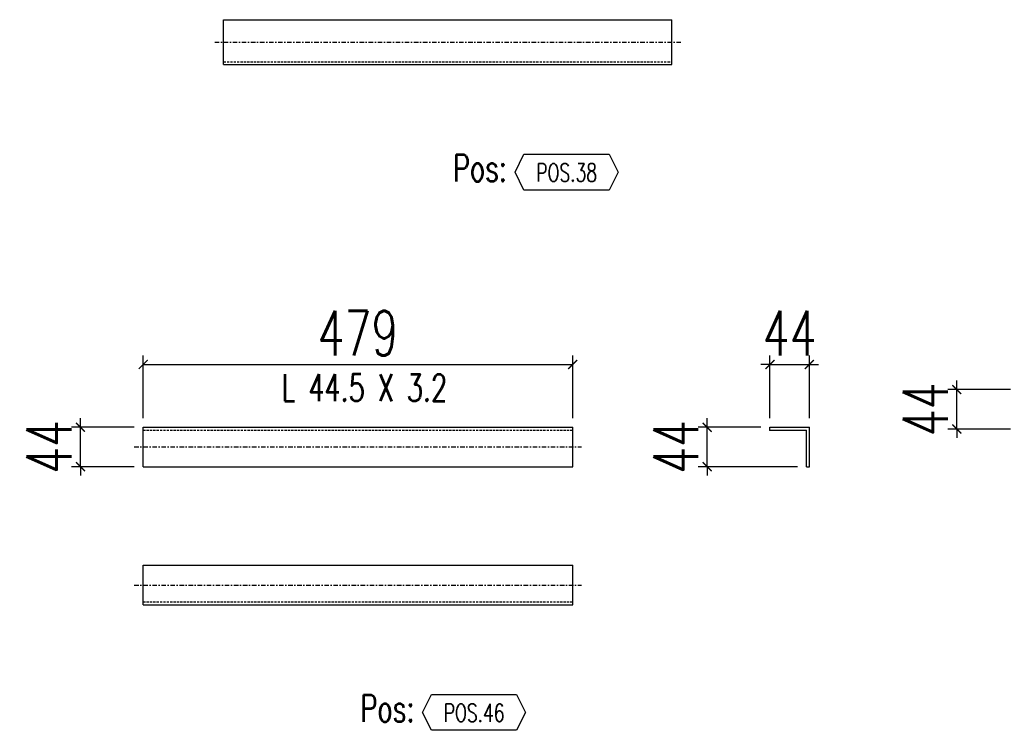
# Model space of a CAD drawing. Header units: feet. Extents: x -13577 to 173285, y -65833 to 34873.
# Tile 76 of 127: x 78859 to 79957, y -60757 to -59964. Entities that reach past the tile are written whole.
import ezdxf
from ezdxf.enums import TextEntityAlignment as Align

# ---------------------------------------------------------------- set-up
doc = ezdxf.new("R2010")
doc.units = ezdxf.units.FT
doc.header["$LTSCALE"] = 10
doc.header["$MEASUREMENT"] = 0
doc.linetypes.add('DASHDOT', pattern=[1, 0.5, -0.25, 0, -0.25])
doc.linetypes.add('HIDDEN', pattern=[0.375, 0.25, -0.125])
doc.layers.get('0').update_dxf_attribs({"linetype": 'CONTINUOUS'})
doc.layers.get('Defpoints').update_dxf_attribs({"linetype": 'CONTINUOUS'})
for name, color, linetype in [('A', 2, 'DASHDOT'), ('G', 3, 'CONTINUOUS'), ('POS_BOX', 6, 'CONTINUOUS'), ('POS_DES', 2, 'CONTINUOUS'), ('POS_MAT', 2, 'CONTINUOUS'), ('TR', 6, 'HIDDEN'), ('TXT1', 7, 'CONTINUOUS')]:
    doc.layers.add(name, color=color, linetype=linetype)
doc.styles.add('1', font='romans.shx', dxfattribs={"width": 0.7, "height": 50})
doc.styles.add('POS', font='ROMANS', dxfattribs={"width": 0.7})
doc.dimstyles.get("Standard").update_dxf_attribs({"dimtxt": 50, "dimasz": 1, "dimexe": 1, "dimexo": 1, "dimgap": 1, "dimtad": 1, "dimdec": 0, "dimdsep": 46, "dimtxsty": '1', "dimblk": 'ARCHTICK', "dimcen": 3, "dimclrd": 1, "dimclre": 1, "dimclrt": 3, "dimadec": 0, "dimazin": 0, "dimtfac": 1, "dimtdec": 0, "dimtix": 1, "dimtmove": 0, "dimatfit": 3, "dimfxl": 0, "dimtolj": 1, "dimarcsym": 0})

# ---------------------------------------------------------------- blocks, each defined once
blk = doc.blocks.new('POSITION_PRO')
at = {"layer": 'POS_BOX'}
blk.add_lwpolyline([(10.5, -2), (9.5, -4), (0, -4), (-1, -2), (0, 0), (9.5, 0)], close=True, dxfattribs=at)
at = {"insert": (-7.93, -0.05), "char_height": 3, "width": 11.9956, "attachment_point": 1, "style": 'POS'}
blk.add_mtext('Pos:', dxfattribs=at)
at = {"style": 'POS', "width": 0.7}
blk.add_attdef('POS_PEZ', text='', height=2, dxfattribs=at).set_placement((4.76, -3.05), align=Align.CENTER)
at = {"layer": 'POS_DES', "style": 'POS', "width": 0.7, "flags": 1}
for tag, p in [('LAR_PRO', (-7.79, -4.53)), ('SPE_PRO', (-7.8, -5.07)), ('LUN_PRO', (-7.82, -5.58))]:
    blk.add_attdef(tag, p, '', height=0.35, dxfattribs=at)
at = {"layer": 'POS_MAT', "style": 'POS', "width": 0.7, "flags": 1}
for tag, p in [('MAT_PRO', (-6.89, -4.03)), ('NOM_PRO', (-6.94, -6.11)), ('PUN_LIS', (-6.94, -6.63)), ('PUN_NET2', (-6.94, -7.74)), ('PUN_NET', (-6.94, -7.16)), ('MAR_CMP', (-6.89, -8.22)), ('QTA_PEZ', (-6.89, -8.75)), ('NOT_PEZ', (-6.89, -9.21))]:
    blk.add_attdef(tag, text='', height=0.35, dxfattribs=at).set_placement(p, align=Align.CENTER)
blk = doc.blocks.new('_ArchTick')
at = {"color": 0, "linetype": 'ByBlock', "const_width": 0.15}
blk.add_lwpolyline([(-0.5, -0.5), (0.5, 0.5)], dxfattribs=at)
blk = doc.blocks.new('*D1239')
at = {"layer": 'Defpoints', "color": 0}
for p in [(79475.6, -60349), (78996.6, -60419), (79475.6, -60419)]:
    blk.add_point(p, dxfattribs=at)
at = {"layer": 'TXT1', "color": 1, "lineweight": -2, "transparency": 16777216}
for p, q in [((78996.6, -60409), (78996.6, -60339)), ((79475.6, -60409), (79475.6, -60339)), ((78996.6, -60349), (79475.6, -60349))]:
    blk.add_line(p, q, dxfattribs=at)
at = {"layer": 'TXT1', "color": 1, "lineweight": -2, "transparency": 16777216, "xscale": 10, "yscale": 10, "zscale": 10, "rotation": 180}
blk.add_blockref('_ArchTick', (78996.6, -60349), dxfattribs=at)
at = {"layer": 'TXT1', "color": 1, "lineweight": -2, "transparency": 16777216, "xscale": 10, "yscale": 10, "zscale": 10}
blk.add_blockref('_ArchTick', (79475.6, -60349), dxfattribs=at)
at = {"layer": 'TXT1', "color": 3, "transparency": 16777216, "insert": (79236.1, -60314), "char_height": 50, "attachment_point": 5, "style": '1'}
blk.add_mtext('\\A1;479', dxfattribs=at)
blk = doc.blocks.new('*D1240')
at = {"layer": 'Defpoints', "color": 0}
for p in [(78926.6, -60419), (78996.6, -60419), (78996.6, -60463)]:
    blk.add_point(p, dxfattribs=at)
at = {"layer": 'TXT1', "color": 1, "lineweight": -2, "transparency": 16777216}
for p, q in [((78926.6, -60419), (78926.6, -60409)), ((78986.6, -60419), (78916.6, -60419)), ((78926.6, -60463), (78926.6, -60419)), ((78986.6, -60463), (78916.6, -60463)), ((78926.6, -60463), (78926.6, -60473))]:
    blk.add_line(p, q, dxfattribs=at)
at = {"layer": 'TXT1', "color": 1, "lineweight": -2, "transparency": 16777216, "xscale": 10, "yscale": 10, "zscale": 10}
for p, rotation in [((78926.6, -60419), 270), ((78926.6, -60463), 90)]:
    blk.add_blockref('_ArchTick', p, dxfattribs=dict(at, rotation=rotation))
at = {"layer": 'TXT1', "color": 3, "transparency": 16777216, "insert": (78891.6, -60441), "char_height": 50, "attachment_point": 5, "rotation": 90, "style": '1'}
blk.add_mtext('\\A1;44', dxfattribs=at)
blk = doc.blocks.new('*D1241')
at = {"layer": 'Defpoints', "color": 0}
for p in [(79739.6, -60349), (79695.6, -60419), (79739.6, -60419)]:
    blk.add_point(p, dxfattribs=at)
at = {"layer": 'TXT1', "color": 1, "lineweight": -2, "transparency": 16777216}
for p, q in [((79695.6, -60409), (79695.6, -60339)), ((79739.6, -60409), (79739.6, -60339)), ((79695.6, -60349), (79685.6, -60349)), ((79695.6, -60349), (79739.6, -60349)), ((79739.6, -60349), (79749.6, -60349))]:
    blk.add_line(p, q, dxfattribs=at)
at = {"layer": 'TXT1', "color": 1, "lineweight": -2, "transparency": 16777216, "xscale": 10, "yscale": 10, "zscale": 10}
blk.add_blockref('_ArchTick', (79695.6, -60349), dxfattribs=at)
at = {"layer": 'TXT1', "color": 1, "lineweight": -2, "transparency": 16777216, "xscale": 10, "yscale": 10, "zscale": 10, "rotation": 180}
blk.add_blockref('_ArchTick', (79739.6, -60349), dxfattribs=at)
at = {"layer": 'TXT1', "color": 3, "transparency": 16777216, "insert": (79717.6, -60314), "char_height": 50, "attachment_point": 5, "style": '1'}
blk.add_mtext('\\A1;44', dxfattribs=at)
blk = doc.blocks.new('*D1242')
at = {"layer": 'Defpoints', "color": 0}
for p in [(79625.6, -60419), (79695.6, -60419), (79736.4, -60463)]:
    blk.add_point(p, dxfattribs=at)
at = {"layer": 'TXT1', "color": 1, "lineweight": -2, "transparency": 16777216}
for p, q in [((79625.6, -60419), (79625.6, -60409)), ((79685.6, -60419), (79615.6, -60419)), ((79625.6, -60463), (79625.6, -60419)), ((79726.4, -60463), (79615.6, -60463)), ((79625.6, -60463), (79625.6, -60473))]:
    blk.add_line(p, q, dxfattribs=at)
at = {"layer": 'TXT1', "color": 1, "lineweight": -2, "transparency": 16777216, "xscale": 10, "yscale": 10, "zscale": 10}
for p, rotation in [((79625.6, -60419), 270), ((79625.6, -60463), 90)]:
    blk.add_blockref('_ArchTick', p, dxfattribs=dict(at, rotation=rotation))
at = {"layer": 'TXT1', "color": 3, "transparency": 16777216, "insert": (79590.6, -60441), "char_height": 50, "attachment_point": 5, "rotation": 90, "style": '1'}
blk.add_mtext('\\A1;44', dxfattribs=at)
blk = doc.blocks.new('*D1244')
at = {"layer": 'Defpoints', "color": 0}
for p in [(79904, -60377), (79974, -60377), (79974, -60421)]:
    blk.add_point(p, dxfattribs=at)
at = {"layer": 'TXT1', "color": 1, "lineweight": -2, "transparency": 16777216}
for p, q in [((79964, -60377), (79894, -60377)), ((79904, -60377), (79904, -60367)), ((79904, -60421), (79904, -60377)), ((79964, -60421), (79894, -60421)), ((79904, -60421), (79904, -60431))]:
    blk.add_line(p, q, dxfattribs=at)
at = {"layer": 'TXT1', "color": 1, "lineweight": -2, "transparency": 16777216, "xscale": 10, "yscale": 10, "zscale": 10}
for p, rotation in [((79904, -60377), 270), ((79904, -60421), 90)]:
    blk.add_blockref('_ArchTick', p, dxfattribs=dict(at, rotation=rotation))
at = {"layer": 'TXT1', "color": 3, "transparency": 16777216, "insert": (79869, -60399), "char_height": 50, "attachment_point": 5, "rotation": 90, "style": '1'}
blk.add_mtext('\\A1;44', dxfattribs=at)

msp = doc.modelspace()

# ---------------------------------------------------------------- linework, layer by layer
at = {"layer": 'A'}
for p, q in [((79076.3, -59989.5), (79596.3, -59989.5)), ((78986.6, -60441), (79485.6, -60441)), ((78986.6, -60595), (79485.6, -60595))]:
    msp.add_line(p, q, dxfattribs=at)
for p in [(79086.3, -60011.5), (78996.6, -60422.2), (79695.6, -60422.2), (78996.6, -60613.8)]:
    msp.add_point(p, dxfattribs=at)
at = {"layer": 'G'}
for p, q in [((79086.3, -59964.5), (79586.3, -59964.5)), ((79086.3, -60014.5), (79086.3, -59964.5)), ((79586.3, -60014.5), (79586.3, -59964.5)), ((79086.3, -60014.5), (79586.3, -60014.5)), ((78996.6, -60419), (79475.6, -60419)), ((78996.6, -60463), (78996.6, -60419)), ((79475.6, -60463), (79475.6, -60419)), ((79695.6, -60422.2), (79695.6, -60419)), ((79695.6, -60419), (79739.6, -60419)), ((79739.6, -60463), (79739.6, -60419)), ((79695.6, -60422.2), (79736.4, -60422.2)), ((79736.4, -60463), (79736.4, -60422.2)), ((78996.6, -60463), (79475.6, -60463)), ((79736.4, -60463), (79739.6, -60463)), ((78996.6, -60573), (79475.6, -60573)), ((78996.6, -60617), (78996.6, -60573)), ((79475.6, -60617), (79475.6, -60573)), ((78996.6, -60617), (79475.6, -60617))]:
    msp.add_line(p, q, dxfattribs=at)
for p in [(79086.3, -60011.5), (78996.6, -60422.2), (79695.6, -60422.2), (78996.6, -60613.8)]:
    msp.add_point(p, dxfattribs=at)
at = {"layer": 'TR'}
for p, q in [((79086.3, -60011.5), (79586.3, -60011.5)), ((78996.6, -60422.2), (79475.6, -60422.2)), ((78996.6, -60613.8), (79475.6, -60613.8))]:
    msp.add_line(p, q, dxfattribs=at)
for p in [(79086.3, -60011.5), (78996.6, -60422.2), (79695.6, -60422.2), (78996.6, -60613.8)]:
    msp.add_point(p, dxfattribs=at)

# ---------------------------------------------------------------- block references
at = {"xscale": 10, "yscale": 10, "zscale": 10}
for p, values in [((79421.3, -60114.5), {'POS_PEZ': 'POS.38'}), ((79318.1, -60717), {'POS_PEZ': 'POS.46'})]:
    msp.add_blockref('POSITION_PRO', p, dxfattribs=at).add_auto_attribs(values)

# ---------------------------------------------------------------- texts
at = {"layer": 'TXT1', "color": 7, "style": '1', "width": 0.7}
msp.add_text(' L 44.5 X 3.2', height=30, dxfattribs=at).set_placement((79236.1, -60399), align=Align.BOTTOM_CENTER)

# ---------------------------------------------------------------- dimensions: what is measured, and where the dimension line sits
at = {"layer": 'TXT1'}
for base, p1, p2, picture, middle in [((79475.6, -60349), (78996.6, -60419), (79475.6, -60419), '*D1239', (79236.1, -60314)), ((79739.6, -60349), (79695.6, -60419), (79739.6, -60419), '*D1241', (79717.6, -60314))]:
    dim = msp.add_linear_dim(base=base, p1=p1, p2=p2, dimstyle='Standard', override={"dimscale": 10}, dxfattribs=at)
    dim.commit()
    dim.dimension.update_dxf_attribs({"geometry": picture, "text_midpoint": middle})
for base, p1, p2, picture, middle in [((79904, -60377), (79974, -60421), (79974, -60377), '*D1244', (79869, -60399)), ((78926.6, -60419), (78996.6, -60463), (78996.6, -60419), '*D1240', (78891.6, -60441)), ((79625.6, -60419), (79736.4, -60463), (79695.6, -60419), '*D1242', (79590.6, -60441))]:
    dim = msp.add_linear_dim(base=base, p1=p1, p2=p2, angle=90, dimstyle='Standard', override={"dimscale": 10}, dxfattribs=at)
    dim.commit()
    dim.dimension.update_dxf_attribs({"geometry": picture, "text_midpoint": middle})

doc.saveas('drawing.dxf')
